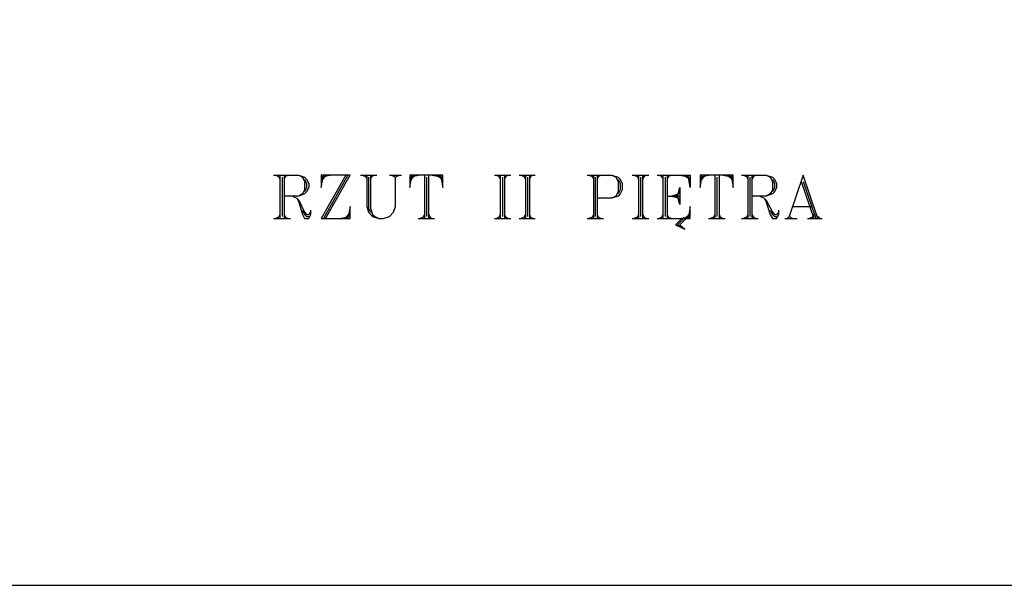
# Model space of a CAD drawing. Header units: millimetres. Extents: x 1 to 17496, y 1 to 30809.
# Tile 182 of 256: x 9684 to 11268, y 19447 to 20358. Entities that reach past the tile are written whole.
import ezdxf

# ---------------------------------------------------------------- set-up
doc = ezdxf.new("R2010")
doc.units = ezdxf.units.MM
doc.layers.add('0_Przyz_Opisy oddziałów', color=5, linetype='Continuous')
doc.layers.add('PDF _Geometria', color=7, linetype='Continuous')

msp = doc.modelspace()

# ---------------------------------------------------------------- linework, layer by layer
at = {"layer": '0_Przyz_Opisy oddziałów', "lineweight": 25}
for points in [[(10092.5, 20107.6), (10133, 20107.6), (10142.2, 20104.2), (10145.6, 20100.9), (10149, 20094.1), (10149, 20087.4), (10145.6, 20080.6), (10142.2, 20077.3), (10133, 20073.9), (10109.4, 20073.9)], [(10095.9, 20107.6), (10102.6, 20104.2)], [(10099.3, 20107.6), (10102.6, 20100.9)], [(10102.6, 20107.6), (10102.6, 20037.7)], [(10106, 20104.2), (10106, 20041.1)], [(10109.4, 20107.6), (10109.4, 20037.7)], [(10112.7, 20107.6), (10109.4, 20100.9)], [(10116.1, 20107.6), (10109.4, 20104.2)], [(10133, 20107.6), (10138.8, 20104.2), (10142.2, 20097.5), (10142.2, 20084), (10138.8, 20077.3), (10133, 20073.9)], [(10142.2, 20100.9), (10145.6, 20094.1), (10145.6, 20087.4), (10142.2, 20080.6)], [(10175.9, 20037.7), (10215.5, 20107.6), (10169.2, 20107.6), (10169.2, 20087.4), (10172.5, 20107.6)], [(10208.8, 20107.6), (10169.2, 20037.7), (10215.5, 20037.7), (10215.5, 20057.1), (10212.1, 20037.7)], [(10175.9, 20107.6), (10169.2, 20097.5)], [(10179.3, 20107.6), (10169.2, 20100.9)], [(10186, 20107.6), (10169.2, 20104.2)], [(10212.1, 20107.6), (10172.5, 20037.7)], [(10232.3, 20107.6), (10258.4, 20107.6)], [(10235.7, 20107.6), (10242.4, 20104.2)], [(10239.1, 20107.6), (10242.4, 20100.9)], [(10242.4, 20107.6), (10242.4, 20057.1), (10245, 20047.8), (10251.7, 20041.1), (10261.8, 20037.7), (10268.6, 20037.7), (10278.7, 20041.1), (10285.4, 20047.8), (10288.8, 20057.1), (10288.8, 20104.2)], [(10245, 20104.2), (10245, 20054.5), (10248.3, 20047.8)], [(10248.3, 20107.6), (10248.3, 20054.5), (10251.7, 20044.4), (10255.1, 20041.1), (10261.8, 20037.7)], [(10251.7, 20107.6), (10248.3, 20100.9)], [(10255.1, 20107.6), (10248.3, 20104.2)], [(10278.7, 20107.6), (10298, 20107.6)], [(10282, 20107.6), (10288.8, 20104.2), (10294.7, 20107.6)], [(10361.2, 20107.6), (10364.6, 20087.4), (10364.6, 20107.6), (10311.5, 20107.6), (10311.5, 20087.4), (10314.9, 20107.6)], [(10318.2, 20107.6), (10311.5, 20097.5)], [(10321.6, 20107.6), (10311.5, 20100.9)], [(10328.3, 20107.6), (10311.5, 20104.2)], [(10335.1, 20107.6), (10335.1, 20037.7)], [(10338.5, 20104.2), (10338.5, 20041.1)], [(10341.8, 20107.6), (10341.8, 20037.7)], [(10347.7, 20107.6), (10364.6, 20104.2)], [(10354.5, 20107.6), (10364.6, 20100.9)], [(10357.8, 20107.6), (10364.6, 20097.5)], [(10447.9, 20107.6), (10474.1, 20107.6)], [(10451.3, 20107.6), (10457.2, 20104.2)], [(10453.8, 20107.6), (10457.2, 20100.9)], [(10457.2, 20107.6), (10457.2, 20037.7)], [(10460.6, 20104.2), (10460.6, 20041.1)], [(10463.9, 20107.6), (10463.9, 20037.7)], [(10467.3, 20107.6), (10463.9, 20100.9)], [(10470.7, 20107.6), (10463.9, 20104.2)], [(10487.5, 20107.6), (10513.6, 20107.6)], [(10490.9, 20107.6), (10497.6, 20104.2)], [(10494.3, 20107.6), (10497.6, 20100.9)], [(10497.6, 20107.6), (10497.6, 20037.7)], [(10501, 20104.2), (10501, 20041.1)], [(10504.4, 20107.6), (10504.4, 20037.7)], [(10506.9, 20107.6), (10504.4, 20100.9)], [(10510.3, 20107.6), (10504.4, 20104.2)], [(10597, 20107.6), (10636.6, 20107.6), (10646.7, 20104.2), (10650.1, 20100.9), (10653.4, 20094.1), (10653.4, 20084), (10650.1, 20077.3), (10646.7, 20073.9), (10636.6, 20070.5), (10613, 20070.5)], [(10600.4, 20107.6), (10607.1, 20104.2)], [(10603.8, 20107.6), (10607.1, 20100.9)], [(10607.1, 20107.6), (10607.1, 20037.7)], [(10609.7, 20104.2), (10609.7, 20041.1)], [(10613, 20107.6), (10613, 20037.7)], [(10616.4, 20107.6), (10613, 20100.9)], [(10619.8, 20107.6), (10613, 20104.2)], [(10636.6, 20107.6), (10643.3, 20104.2), (10646.7, 20097.5), (10646.7, 20080.6), (10643.3, 20073.9), (10636.6, 20070.5)], [(10646.7, 20100.9), (10650.1, 20094.1), (10650.1, 20084), (10646.7, 20077.3)], [(10669.5, 20107.6), (10696.4, 20107.6)], [(10672.8, 20107.6), (10679.6, 20104.2)], [(10676.2, 20107.6), (10679.6, 20100.9)], [(10679.6, 20107.6), (10679.6, 20037.7)], [(10682.9, 20104.2), (10682.9, 20041.1)], [(10686.3, 20107.6), (10686.3, 20037.7)], [(10689.7, 20107.6), (10686.3, 20100.9)], [(10693, 20107.6), (10686.3, 20104.2)], [(10709.9, 20107.6), (10762.9, 20107.6), (10762.9, 20087.4), (10759.6, 20107.6)], [(10713.2, 20107.6), (10719.1, 20104.2)], [(10715.8, 20107.6), (10719.1, 20100.9)], [(10719.1, 20107.6), (10719.1, 20037.7)], [(10722.5, 20104.2), (10722.5, 20041.1)], [(10725.9, 20107.6), (10725.9, 20037.7)], [(10729.2, 20107.6), (10725.9, 20100.9)], [(10732.6, 20107.6), (10725.9, 20104.2)], [(10746.1, 20107.6), (10762.9, 20104.2)], [(10752.8, 20107.6), (10762.9, 20100.9)], [(10756.2, 20107.6), (10762.9, 20097.5)], [(10828.6, 20107.6), (10832, 20087.4), (10832, 20107.6), (10778.9, 20107.6), (10778.9, 20087.4), (10782.3, 20107.6)], [(10785.7, 20107.6), (10778.9, 20097.5)], [(10789, 20107.6), (10778.9, 20100.9)], [(10795.8, 20107.6), (10778.9, 20104.2)], [(10802.5, 20107.6), (10802.5, 20037.7)], [(10805.9, 20104.2), (10805.9, 20041.1)], [(10809.3, 20107.6), (10809.3, 20037.7)], [(10816, 20107.6), (10832, 20104.2)], [(10821.9, 20107.6), (10832, 20100.9)], [(10825.3, 20107.6), (10832, 20097.5)], [(10845.5, 20107.6), (10885.1, 20107.6), (10895.2, 20104.2), (10898.5, 20100.9), (10901.9, 20094.1), (10901.9, 20087.4), (10898.5, 20080.6), (10895.2, 20077.3), (10885.1, 20073.9), (10862.3, 20073.9)], [(10848.8, 20107.6), (10855.6, 20104.2)], [(10852.2, 20107.6), (10855.6, 20100.9)], [(10855.6, 20107.6), (10855.6, 20037.7)], [(10859, 20104.2), (10859, 20041.1)], [(10862.3, 20107.6), (10862.3, 20037.7)], [(10865.7, 20107.6), (10862.3, 20100.9)], [(10869.1, 20107.6), (10862.3, 20104.2)], [(10885.1, 20107.6), (10891.8, 20104.2), (10895.2, 20097.5), (10895.2, 20084), (10891.8, 20077.3), (10885.1, 20073.9)], [(10895.2, 20100.9), (10898.5, 20094.1), (10898.5, 20087.4), (10895.2, 20080.6)], [(10968.4, 20037.7), (10944.9, 20107.6), (10922.1, 20041.1)], [(10941.5, 20097.5), (10961.7, 20037.7)], [(10944.9, 20097.5), (10965.1, 20037.7)], [(10746.1, 20080.6), (10739.4, 20073.9), (10746.1, 20067.2)], [(10122.8, 20073.9), (10129.6, 20070.5), (10133, 20063.8), (10138.8, 20044.4), (10142.2, 20037.7), (10149, 20037.7), (10152.3, 20044.4), (10152.3, 20051.2)], [(10129.6, 20070.5), (10133, 20067.2), (10142.2, 20047.8), (10145.6, 20044.4), (10149, 20044.4), (10152.3, 20047.8)], [(10725.9, 20073.9), (10746.1, 20073.9)], [(10746.1, 20077.3), (10732.6, 20073.9), (10746.1, 20070.5)], [(10875, 20073.9), (10881.7, 20070.5), (10885.1, 20063.8), (10891.8, 20044.4), (10895.2, 20037.7), (10901.9, 20037.7), (10905.3, 20044.4), (10905.3, 20051.2)], [(10881.7, 20070.5), (10885.1, 20067.2), (10895.2, 20047.8), (10898.5, 20044.4), (10901.9, 20044.4), (10905.3, 20047.8)], [(10138.8, 20051.2), (10142.2, 20044.4), (10145.6, 20041.1), (10149, 20041.1)], [(10208.8, 20037.7), (10215.5, 20047.8)], [(10709.9, 20037.7), (10762.9, 20037.7), (10762.9, 20057.1), (10759.6, 20037.7)], [(10762.9, 20047.8), (10756.2, 20037.7), (10746.1, 20027.6), (10754.5, 20020.8), (10742.7, 20027.6), (10752.8, 20037.7), (10762.9, 20044.4)], [(10891.8, 20051.2), (10895.2, 20044.4), (10898.5, 20041.1), (10901.9, 20041.1)], [(10928, 20057.1), (10958.3, 20057.1)], [(10092.5, 20037.7), (10119.5, 20037.7)], [(10102.6, 20041.1), (10095.9, 20037.7)], [(10102.6, 20044.4), (10099.3, 20037.7)], [(10109.4, 20044.4), (10112.7, 20037.7)], [(10109.4, 20041.1), (10116.1, 20037.7)], [(10198.6, 20037.7), (10215.5, 20041.1)], [(10205.4, 20037.7), (10215.5, 20044.4)], [(10325, 20037.7), (10351.1, 20037.7)], [(10335.1, 20041.1), (10328.3, 20037.7)], [(10335.1, 20044.4), (10331.7, 20037.7)], [(10341.8, 20044.4), (10345.2, 20037.7)], [(10341.8, 20041.1), (10347.7, 20037.7)], [(10447.9, 20037.7), (10474.1, 20037.7)], [(10457.2, 20041.1), (10451.3, 20037.7)], [(10457.2, 20044.4), (10453.8, 20037.7)], [(10463.9, 20044.4), (10467.3, 20037.7)], [(10463.9, 20041.1), (10470.7, 20037.7)], [(10487.5, 20037.7), (10513.6, 20037.7)], [(10497.6, 20041.1), (10490.9, 20037.7)], [(10497.6, 20044.4), (10494.3, 20037.7)], [(10504.4, 20044.4), (10506.9, 20037.7)], [(10504.4, 20041.1), (10510.3, 20037.7)], [(10597, 20037.7), (10623.1, 20037.7)], [(10607.1, 20041.1), (10600.4, 20037.7)], [(10607.1, 20044.4), (10603.8, 20037.7)], [(10613, 20044.4), (10616.4, 20037.7)], [(10613, 20041.1), (10619.8, 20037.7)], [(10669.5, 20037.7), (10696.4, 20037.7)], [(10679.6, 20041.1), (10672.8, 20037.7)], [(10679.6, 20044.4), (10676.2, 20037.7)], [(10686.3, 20044.4), (10689.7, 20037.7)], [(10686.3, 20041.1), (10693, 20037.7)], [(10719.1, 20041.1), (10713.2, 20037.7)], [(10719.1, 20044.4), (10715.8, 20037.7)], [(10725.9, 20044.4), (10729.2, 20037.7)], [(10725.9, 20041.1), (10732.6, 20037.7)], [(10749.5, 20037.7), (10739.4, 20027.6), (10754.5, 20020.8)], [(10746.1, 20037.7), (10762.9, 20041.1)], [(10792.4, 20037.7), (10819.4, 20037.7)], [(10802.5, 20041.1), (10795.8, 20037.7)], [(10802.5, 20044.4), (10799.2, 20037.7)], [(10809.3, 20044.4), (10812.6, 20037.7)], [(10809.3, 20041.1), (10816, 20037.7)], [(10845.5, 20037.7), (10872.4, 20037.7)], [(10855.6, 20041.1), (10848.8, 20037.7)], [(10855.6, 20044.4), (10852.2, 20037.7)], [(10862.3, 20044.4), (10865.7, 20037.7)], [(10862.3, 20041.1), (10869.1, 20037.7)], [(10915.4, 20037.7), (10934.8, 20037.7)], [(10918.7, 20037.7), (10922.1, 20041.1), (10928, 20037.7)], [(10951.6, 20037.7), (10975.2, 20037.7)], [(10961.7, 20041.1), (10955, 20037.7)], [(10961.7, 20044.4), (10958.3, 20037.7)], [(10965.1, 20044.4), (10971.8, 20037.7)]]:
    msp.add_lwpolyline(points, dxfattribs=at)
msp.add_lwpolyline([(10746.1, 20060.4), (10742.7, 20073.9), (10746.1, 20087.4)], close=True, dxfattribs=at)
at = {"layer": 'PDF _Geometria'}
msp.add_lwpolyline([(1887, 23449.8), (14038.1, 23449.8), (14038.1, 19447), (1887, 19447)], close=True, dxfattribs=at)

doc.saveas('drawing.dxf')
